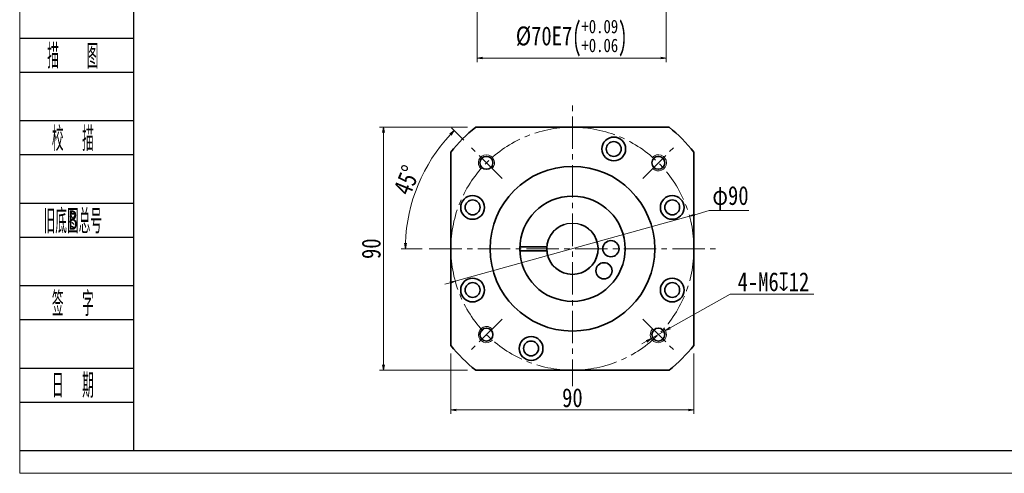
# Model space of a CAD drawing. Header units: millimetres. Extents: x -35 to 701, y -29 to 472.
# Tile 1 of 7: x -32 to 333, y -29 to 139. Entities that reach past the tile are written whole.
import ezdxf
from ezdxf.enums import TextEntityAlignment as Align

# ---------------------------------------------------------------- set-up
doc = ezdxf.new("R2010")
doc.units = ezdxf.units.MM
doc.linetypes.add('点画线', pattern=[18, 12, -2, 2, -2])
doc.layers.add('2细线层', color=4, linetype='Continuous')
doc.layers.add('6文字层', color=3, linetype='Continuous')
for name, color, linetype, lineweight in [('CDRAFT0', 7, 'Continuous', 35), ('EB0', 7, 'Continuous', 35), ('中心线层', 1, '点画线', 18), ('图框_外框线', 7, 'Continuous', 18), ('尺寸线层', 3, 'Continuous', 18), ('粗实线层_1', 7, 'Continuous', 35), ('细实线', 211, 'Continuous', 18)]:
    doc.layers.add(name, color=color, linetype=linetype, lineweight=lineweight)
doc.styles.add('PC_TEXTSTYLE', font='ISOCP.SHX', dxfattribs={"width": 0.707, "bigfont": 'GBCBIG.SHX'})
doc.styles.get("Standard").update_dxf_attribs({"font": 'SimSun.ttf'})
doc.styles.add('宋体', font='SimSun.ttf', dxfattribs={"width": 0.8})
doc.dimstyles.new('A水平标注$0', dxfattribs={"dimtxt": 3.5, "dimasz": 2, "dimexe": 1.5, "dimexo": 3, "dimgap": 1.1, "dimtad": 1, "dimtoh": 1, "dimdec": 4, "dimdsep": 46, "dimtxsty": '宋体', "dimblk": 'OPEN', "dimcen": 3, "dimclrd": 3, "dimclre": 3, "dimclrt": 6, "dimadec": 0, "dimazin": 0, "dimtm": 1e-09, "dimtfac": 1, "dimtdec": 4, "dimtix": 1, "dimtmove": 0, "dimatfit": 3, "dimldrblk": 'OPEN', "dimfxl": 0, "dimlwd": 13, "dimlwe": 13, "dimarcsym": 0})
doc.dimstyles.new('D直径标注φ25', dxfattribs={"dimtxt": 3.5, "dimasz": 2, "dimexe": 1, "dimexo": 3, "dimtad": 1, "dimtoh": 1, "dimdec": 1, "dimdsep": 46, "dimtxsty": '宋体', "dimblk": 'OPEN', "dimcen": 3, "dimclrd": 3, "dimclre": 3, "dimclrt": 130, "dimadec": 0, "dimazin": 0, "dimtm": 1e-09, "dimtfac": 1, "dimtdec": 1, "dimtmove": 0, "dimatfit": 0, "dimldrblk": 'OPEN', "dimfxl": 0, "dimlwd": 13, "dimlwe": 13, "dimarcsym": 0})
doc.dimstyles.new('螺孔(M8-7H)', dxfattribs={"dimtxt": 3.5, "dimasz": 2, "dimexe": 1.25, "dimexo": 3, "dimtad": 1, "dimtoh": 1, "dimdec": 4, "dimdsep": 46, "dimtxsty": '宋体', "dimblk": 'OPEN', "dimcen": 3, "dimclrd": 3, "dimclre": 3, "dimclrt": 2, "dimadec": 0, "dimazin": 0, "dimtm": 1e-09, "dimtfac": 1, "dimtdec": 4, "dimtmove": 0, "dimatfit": 3, "dimldrblk": 'OPEN', "dimfxl": 0, "dimlwd": 9, "dimlwe": 9, "dimarcsym": 0})

# ---------------------------------------------------------------- blocks, each defined once
blk = doc.blocks.new('_Open')
at = {"color": 0, "linetype": 'ByBlock', "lineweight": -2}
for p, q in [((-1, 0.17), (0, 0)), ((-1, -0.17), (0, 0)), ((0, 0), (-1, 0))]:
    blk.add_line(p, q, dxfattribs=at)
blk = doc.blocks.new('*D39')
at = {"layer": 'Defpoints', "color": 0, "transparency": 16777216}
for p in [(137.09, 99.02), (102.91, 9.02), (137.09, 9.02)]:
    blk.add_point(p, dxfattribs=at)
at = {"layer": '尺寸线层', "color": 3, "lineweight": 13, "transparency": 16777216}
for p, q in [((134.09, 99.02), (101.41, 99.02)), ((102.91, 97.02), (102.91, 11.02)), ((134.09, 9.02), (101.41, 9.02))]:
    blk.add_line(p, q, dxfattribs=at)
at = {"layer": '尺寸线层', "color": 3, "lineweight": 13, "transparency": 16777216, "xscale": 2, "yscale": 2, "zscale": 2}
for p, rotation in [((102.91, 99.02), 90), ((102.91, 9.02), 270)]:
    blk.add_blockref('_Open', p, dxfattribs=dict(at, rotation=rotation))
at = {"layer": '尺寸线层', "color": 6, "transparency": 16777216, "insert": (98.41, 54.02), "char_height": 7, "attachment_point": 5, "rotation": 90, "style": '宋体', "bg_fill": 3, "box_fill_scale": 1.1, "bg_fill_color": 256, "bg_fill_true_color": 13158600, "bg_fill_transparency": 0}
blk.add_mtext('90', dxfattribs=at)
blk = doc.blocks.new('*D37')
at = {"layer": 'Defpoints', "color": 0, "transparency": 16777216}
for p in [(134.81, 92.09), (119.31, 84.95), (146.82, 80.08), (120.25, 54.02), (224.7, 54.02)]:
    blk.add_point(p, dxfattribs=at)
at = {"layer": '尺寸线层', "color": 3, "lineweight": 13, "transparency": 16777216}
for p, q in [((132.69, 94.21), (128.08, 98.82)), ((117.25, 54.02), (109.53, 54.02))]:
    blk.add_line(p, q, dxfattribs=at)
blk.add_arc((172.88, 54.02), 61.86, 136.8526, 178.1474, dxfattribs=at)
at = {"layer": '尺寸线层', "color": 3, "lineweight": 13, "transparency": 16777216, "xscale": 2, "yscale": 2, "zscale": 2}
for p, rotation in [((129.14, 97.76), 45.92632355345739), ((111.03, 54.02), 269.0736764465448)]:
    blk.add_blockref('_Open', p, dxfattribs=dict(at, rotation=rotation))
at = {"layer": '尺寸线层', "color": 6, "transparency": 16777216, "insert": (111.58, 79.41), "char_height": 7, "attachment_point": 5, "rotation": 67.5, "style": '宋体', "bg_fill": 3, "box_fill_scale": 1.1, "bg_fill_color": 256, "bg_fill_true_color": 13158600, "bg_fill_transparency": 0}
blk.add_mtext('45°', dxfattribs=at)
blk = doc.blocks.new('*D38')
at = {"layer": 'Defpoints', "color": 0, "transparency": 16777216}
for p in [(216.23, 66.09), (129.53, 41.95)]:
    blk.add_point(p, dxfattribs=at)
at = {"layer": '尺寸线层', "color": 3, "lineweight": 13, "transparency": 16777216}
for p, q in [((129.53, 41.95), (216.23, 66.09)), ((218.16, 66.62), (223.57, 68.13)), ((223.57, 68.13), (238.24, 68.13)), ((127.6, 41.41), (125.68, 40.88))]:
    blk.add_line(p, q, dxfattribs=at)
at = {"layer": '尺寸线层', "color": 3, "lineweight": 13, "transparency": 16777216, "xscale": 2, "yscale": 2, "zscale": 2}
for p, rotation in [((216.23, 66.09), 195.5575507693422), ((129.53, 41.95), 15.55755076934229)]:
    blk.add_blockref('_Open', p, dxfattribs=dict(at, rotation=rotation))
at = {"layer": '尺寸线层', "color": 130, "transparency": 16777216, "insert": (231.4, 72.79), "char_height": 7, "attachment_point": 5, "style": '宋体', "bg_fill": 3, "box_fill_scale": 1.1, "bg_fill_color": 256, "bg_fill_true_color": 13158600, "bg_fill_transparency": 0}
blk.add_mtext('φ90', dxfattribs=at)
blk = doc.blocks.new('*D40')
at = {"layer": 'Defpoints', "color": 0, "transparency": 16777216}
for p in [(127.88, 18.22), (217.88, 18.22), (217.88, -5.71)]:
    blk.add_point(p, dxfattribs=at)
at = {"layer": '尺寸线层', "color": 3, "lineweight": 13, "transparency": 16777216}
for p, q in [((127.88, 15.22), (127.88, -7.21)), ((217.88, 15.22), (217.88, -7.21)), ((129.88, -5.71), (215.88, -5.71))]:
    blk.add_line(p, q, dxfattribs=at)
at = {"layer": '尺寸线层', "color": 3, "lineweight": 13, "transparency": 16777216, "xscale": 2, "yscale": 2, "zscale": 2, "rotation": 180}
blk.add_blockref('_Open', (127.88, -5.71), dxfattribs=at)
at = {"layer": '尺寸线层', "color": 3, "lineweight": 13, "transparency": 16777216, "xscale": 2, "yscale": 2, "zscale": 2}
blk.add_blockref('_Open', (217.88, -5.71), dxfattribs=at)
at = {"layer": '尺寸线层', "color": 6, "transparency": 16777216, "insert": (172.88, -1.21), "char_height": 7, "attachment_point": 5, "style": '宋体', "bg_fill": 3, "box_fill_scale": 1.1, "bg_fill_color": 256, "bg_fill_true_color": 13158600, "bg_fill_transparency": 0}
blk.add_mtext('90', dxfattribs=at)
blk = doc.blocks.new('*D41')
at = {"color": 3, "lineweight": 9, "transparency": 16777216}
for p, q in [((231.33, 37.16), (209.06, 24.65)), ((262.29, 37.16), (231.33, 37.16)), ((202.09, 20.73), (207.32, 23.67)), ((200.34, 19.75), (198.6, 18.77))]:
    blk.add_line(p, q, dxfattribs=at)
at = {"layer": 'Defpoints', "color": 0, "transparency": 16777216}
for p in [(207.32, 23.67), (202.09, 20.73)]:
    blk.add_point(p, dxfattribs=at)
at = {"color": 3, "lineweight": 9, "transparency": 16777216, "xscale": 2, "yscale": 2, "zscale": 2}
for p, rotation in [((207.32, 23.67), 209.3245373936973), ((202.09, 20.73), 29.32453739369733)]:
    blk.add_blockref('_Open', p, dxfattribs=dict(at, rotation=rotation))
at = {"color": 2, "transparency": 16777216, "insert": (247.31, 41.73), "char_height": 7, "attachment_point": 5, "style": '宋体', "bg_fill": 3, "box_fill_scale": 1.1, "bg_fill_color": 256, "bg_fill_true_color": 13158600, "bg_fill_transparency": 0}
blk.add_mtext('4-M6{\\famgdt|b0|i0|c0|p0;x}{12}', dxfattribs=at)
blk = doc.blocks.new('*D42')
at = {"layer": 'Defpoints', "color": 0, "transparency": 16777216}
for p in [(137.58, 157.4), (207.58, 157.4)]:
    blk.add_point(p, dxfattribs=at)
at = {"layer": '尺寸线层', "color": 3, "lineweight": 13, "transparency": 16777216}
for p, q in [((137.58, 154.4), (137.58, 123.15)), ((207.58, 154.4), (207.58, 123.15)), ((139.58, 124.65), (205.58, 124.65))]:
    blk.add_line(p, q, dxfattribs=at)
at = {"layer": '尺寸线层', "color": 3, "lineweight": 13, "transparency": 16777216, "xscale": 2, "yscale": 2, "zscale": 2, "rotation": 180}
blk.add_blockref('_Open', (137.58, 124.65), dxfattribs=at)
at = {"layer": '尺寸线层', "color": 3, "lineweight": 13, "transparency": 16777216, "xscale": 2, "yscale": 2, "zscale": 2}
blk.add_blockref('_Open', (207.58, 124.65), dxfattribs=at)
at = {"layer": '尺寸线层', "color": 6, "transparency": 16777216, "insert": (172.58, 132.02), "char_height": 7, "attachment_point": 5, "style": '宋体', "bg_fill": 3, "box_fill_scale": 1.1, "bg_fill_color": 256, "bg_fill_true_color": 13158600, "bg_fill_transparency": 0}
blk.add_mtext('{\\A1;{%%c70}{}{E7\\H0.7143x;{\\H2x;\\W0.5;(}\\S+0.09^ +0.06;{\\H2x;\\W0.5;)}}}', dxfattribs=at)
at = {"layer": 'Defpoints', "color": 0, "transparency": 16777216}
blk.add_point((207.58, 124.65), dxfattribs=at)

msp = doc.modelspace()

# ---------------------------------------------------------------- linework, layer by layer
msp.add_circle((172.88104, 54.0175), 9.5)
at = {"layer": '2细线层'}
for p, q in [((-31.69037, 132.02027), (10.38983, 132.02027)), ((-31.69037, 119.43842), (10.38983, 119.43842)), ((-31.69037, 101.46434), (10.38983, 101.46434)), ((-31.69037, 88.88249), (10.38983, 88.88249)), ((-31.69037, 70.90841), (10.38983, 70.90841)), ((-31.69037, 58.32655), (10.38983, 58.32655)), ((-31.69037, 40.35248), (10.38983, 40.35248)), ((-31.69037, 27.77062), (10.38983, 27.77062)), ((-31.69037, 9.79654), (10.38983, 9.79654)), ((-31.69037, -2.78531), (10.38983, -2.78531)), ((-31.69037, -20.75939), (10.38983, -20.75939))]:
    msp.add_line(p, q, dxfattribs=at)
at = {"layer": 'CDRAFT0'}
for centre in [(188.18838, 90.97268), (135.92586, 69.32483), (209.83622, 69.32483), (135.92586, 38.71016), (209.83622, 38.71016), (157.5737, 17.06231)]:
    msp.add_circle(centre, 4.4, dxfattribs=at)
for start, end in [(128.4998296, 141.5000496), (38.4998296, 51.5000496), (218.4998296, 231.5000496), (308.4998296, 321.5000496)]:
    msp.add_arc((172.88104, 54.0175), 57.5, start, end, dxfattribs=at)
at = {"layer": 'EB0'}
for p, q in [((153.39547, 54.7675), (163.41069, 54.7675)), ((153.39547, 53.2675), (163.41069, 53.2675))]:
    msp.add_line(p, q, dxfattribs=at)
for centre, radius in [((172.88104, 54.0175), 19.5), ((187.13104, 54.0175), 3), ((184.55396, 45.84403), 3)]:
    msp.add_circle(centre, radius, dxfattribs=at)
msp.add_arc((172.88104, 54.0175), 9.5, 108.4103907, 71.5915198, dxfattribs=at)
at = {"layer": '中心线层'}
for p, q in [((146.8182, 80.08034), (134.81125, 92.08729)), ((198.94388, 27.95465), (210.95083, 15.9477))]:
    msp.add_line(p, q, dxfattribs=at)
at = {"layer": '粗实线层_1'}
for points in [[(137.08664, 99.0175), (208.67559, 99.0175)], [(127.88104, 18.2231), (127.88104, 89.81205)], [(217.88104, 89.81189), (217.88104, 18.22294)], [(208.67544, 9.0175), (137.08649, 9.0175)]]:
    msp.add_lwpolyline(points, dxfattribs=at)
for centre, radius in [((188.18838, 90.97268), 2.75), ((141.06124, 85.8373), 2.4), ((172.88104, 54.0175), 30.5), ((135.92586, 69.32483), 2.75), ((209.83622, 69.32483), 2.75), ((135.92586, 38.71016), 2.75), ((209.83622, 38.71016), 2.75), ((204.70085, 22.19769), 2.4), ((157.5737, 17.06231), 2.75)]:
    msp.add_circle(centre, radius, dxfattribs=at)
at = {"layer": '细实线'}
for centre, start, end in [((141.06124, 85.8373), 315, 226.9102132), ((204.70085, 22.19769), 135, 46.9102132)]:
    msp.add_arc(centre, 3, start, end, dxfattribs=at)

# ---------------------------------------------------------------- texts
at = {"layer": '6文字层', "color": 3, "style": 'PC_TEXTSTYLE'}
for s, width, p in [('描   图', 0.6667, (-12.07777, 125.72935)), ('校  描', 0.667, (-12.07777, 95.17341)), ('旧底图总号', 0.667, (-12.07777, 64.61748)), ('签  字', 0.667, (-12.07777, 34.06155)), ('日  期', 0.667, (-12.06656, 3.68501))]:
    msp.add_text(s, height=8.987039, dxfattribs=dict(at, width=width)).set_placement(p, align=Align.MIDDLE)
at = {"layer": '6文字层', "width": 0.707}
msp.add_text('B', height=7.18963, dxfattribs=at).set_placement((-12.07777, 64.61748), align=Align.MIDDLE)

# ---------------------------------------------------------------- next in the draw order: dimensions: what is measured, and where the dimension line sits
at = {"layer": '尺寸线层'}
dim = msp.add_linear_dim(base=(102.9086, 9.0175), p1=(137.08664, 99.0175), p2=(137.08649, 9.0175), angle=270, dimstyle='A水平标注$0', override={"dimtxt": 7, "dimgap": 1, "dimdec": 1, "dimpost": '<>', "dimblk": 'Open', "dimtvp": 0.1, "dimtfill": 1, "dimtfillclr": 256}, dxfattribs=at)
dim.commit()
dim.dimension.update_dxf_attribs({"geometry": '*D39', "text_midpoint": (98.4086, 54.0175)})

# ---------------------------------------------------------------- next in the draw order: linework, layer by layer
at = {"layer": '中心线层'}
msp.add_line((146.8182, 27.95465), (134.81125, 15.9477), dxfattribs=at)
at = {"layer": '粗实线层_1'}
msp.add_circle((141.06124, 22.19769), 2.4, dxfattribs=at)
at = {"layer": '细实线'}
msp.add_arc((141.06124, 22.19769), 3, 45, 316.9102132, dxfattribs=at)

# ---------------------------------------------------------------- next in the draw order: dimensions: what is measured, and where the dimension line sits
at = {"layer": '尺寸线层'}
dim = msp.add_angular_dim_2l(base=(119.31254, 84.94528), line1=((146.8182, 80.08034), (134.81125, 92.08729)), line2=((120.24756, 54.0175), (224.70331, 54.0175)), dimstyle='A水平标注$0', override={"dimtxt": 7, "dimgap": 1, "dimdec": 1, "dimpost": '<>', "dimblk": 'Open', "dimtvp": 0.1, "dimtfill": 1, "dimtfillclr": 256}, dxfattribs=at)
dim.commit()
dim.dimension.update_dxf_attribs({"geometry": '*D37', "text_midpoint": (111.57648, 79.41067)})

# ---------------------------------------------------------------- next in the draw order: linework, layer by layer
at = {"layer": '中心线层'}
for p, q in [((172.88104, 1.0175), (172.88104, 107.0175)), ((198.94388, 80.08034), (210.95083, 92.08729)), ((119.88104, 54.0175), (225.88104, 54.0175))]:
    msp.add_line(p, q, dxfattribs=at)
msp.add_circle((172.88104, 54.0175), 45, dxfattribs=at)
at = {"layer": '粗实线层_1'}
msp.add_circle((204.70085, 85.8373), 2.4, dxfattribs=at)
at = {"layer": '细实线'}
msp.add_arc((204.70085, 85.8373), 3, 225, 136.9102132, dxfattribs=at)

# ---------------------------------------------------------------- next in the draw order: dimensions: what is measured, and where the dimension line sits
at = {"layer": '尺寸线层'}
dim = msp.add_diameter_dim_2p(p1=(129.52977, 41.94822), p2=(216.23231, 66.08677), dimstyle='D直径标注φ25', override={"dimtxt": 7, "dimgap": 1, "dimpost": 'φ<>'}, dxfattribs=at)
dim.commit()
dim.dimension.update_dxf_attribs({"geometry": '*D38', "text_midpoint": (231.40443, 68.12927), "dimtype": 163})

# ---------------------------------------------------------------- next in the draw order: linework, layer by layer
at = {"layer": '图框_外框线', "color": 3}
msp.add_lwpolyline([(-31.75727, -29.18881), (676.31405, -29.18881), (676.31405, 471.51877), (-31.75727, 471.51877)], close=True, dxfattribs=at)
at = {"layer": '图框_外框线', "color": 3, "lineweight": 25}
msp.add_lwpolyline([(10.38983, -20.75939), (667.88463, -20.75939), (667.88463, 463.08935), (10.38983, 463.08935)], close=True, dxfattribs=at)

# ---------------------------------------------------------------- next in the draw order: dimensions: what is measured, and where the dimension line sits
at = {"layer": '尺寸线层'}
dim = msp.add_linear_dim(base=(207.58147, 124.6526), p1=(137.58147, 157.39768), p2=(207.58147, 157.39768), text='{\\A1;{%%c<>}{}{E7\\H0.7143x;{\\H2x;\\W0.5;(}\\S+0.09^ +0.06;{\\H2x;\\W0.5;)}}}', dimstyle='A水平标注$0', override={"dimtxt": 7, "dimgap": 1, "dimdec": 1, "dimpost": '<>', "dimblk": 'Open', "dimtp": 0.09, "dimtm": -0.06, "dimtdec": 2, "dimtvp": 0.1, "dimtfill": 1, "dimtfillclr": 256, "dimtzin": 8}, dxfattribs=at)
dim.commit()
dim.dimension.update_dxf_attribs({"geometry": '*D42', "text_midpoint": (172.58147, 124.6526), "dimtype": 160})
dim = msp.add_linear_dim(base=(217.88104, -5.70524), p1=(127.88104, 18.2231), p2=(217.88104, 18.22294), dimstyle='A水平标注$0', override={"dimtxt": 7, "dimgap": 1, "dimdec": 1, "dimpost": '<>', "dimblk": 'Open', "dimtvp": 0.1, "dimtfill": 1, "dimtfillclr": 256}, dxfattribs=at)
dim.commit()
dim.dimension.update_dxf_attribs({"geometry": '*D40', "text_midpoint": (172.88104, -1.20524)})

# ---------------------------------------------------------------- next in the draw order: dimensions: what is measured, and where the dimension line sits
dim = msp.add_diameter_dim_2p(p1=(202.08527, 20.72842), p2=(207.31642, 23.66696), text='4-M<>{\\famgdt|b0|i0|c0|p0;x}{12}', dimstyle='螺孔(M8-7H)', override={"dimtxt": 7, "dimgap": 1, "dimtad": 1, "dimtih": 0, "dimtoh": 1, "dimdec": 4, "dimlfac": 1, "dimpost": '<>', "dimcen": 0, "dimse1": 0, "dimse2": 0, "dimsd1": 0, "dimsd2": 0, "dimtix": 0, "dimtofl": 1, "dimatfit": 3, "dimtvp": 0.1})
dim.commit()
dim.dimension.update_dxf_attribs({"geometry": '*D41', "text_midpoint": (247.30904, 37.15587), "dimtype": 163})

doc.saveas('drawing.dxf')
